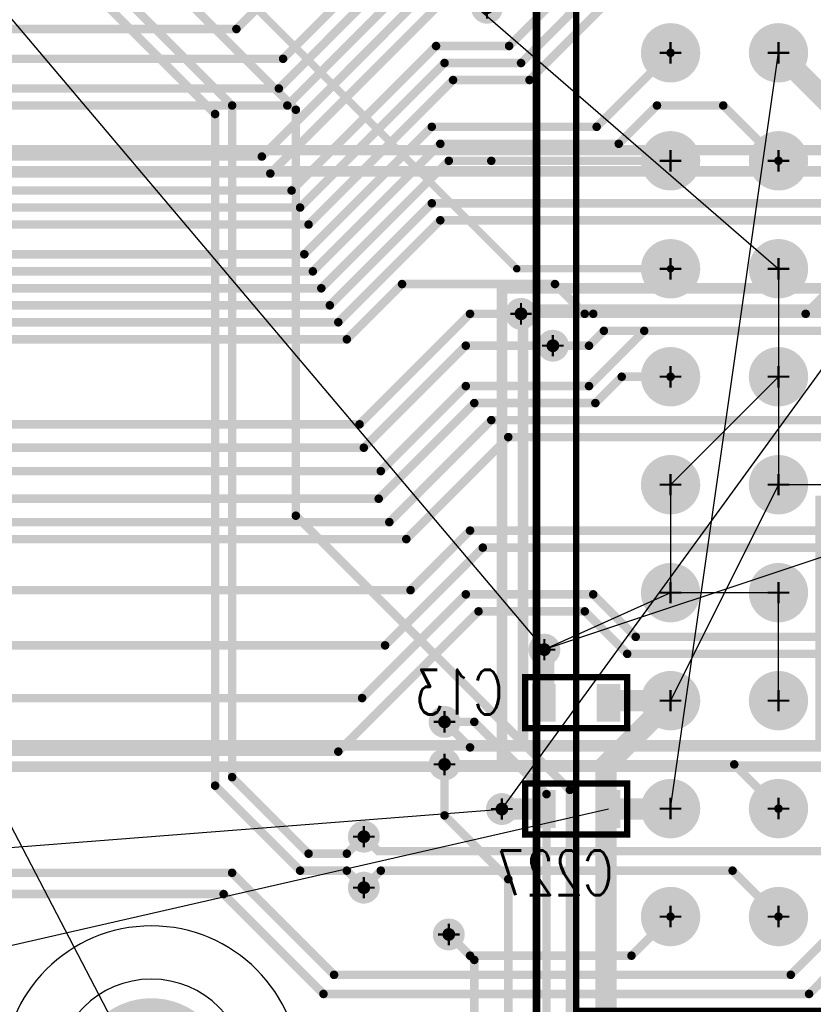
# Model space of a CAD drawing. Extents: x -1 to 210, y -5 to 148.
# Tile 19 of 52: x 102 to 121, y 35 to 58. Entities that reach past the tile are written whole.
import ezdxf
from ezdxf.enums import TextEntityAlignment as Align

# ---------------------------------------------------------------- set-up
doc = ezdxf.new("R2010")
doc.units = 0
for name, pattern in [('KEEPOUT_00011110', [2, 1, 1]), ('POUR_01_-1_0_000000', [2, 1, 1]), ('SIG_115', [2, 1, 1]), ('SIG_116', [2, 1, 1]), ('SIG_12', [2, 1, 1]), ('SIG_130', [2, 1, 1]), ('SIG_134', [2, 1, 1]), ('SIG_150', [2, 1, 1]), ('SIG_154', [2, 1, 1]), ('SIG_155', [2, 1, 1]), ('SIG_156', [2, 1, 1]), ('SIG_157', [2, 1, 1]), ('SIG_159', [2, 1, 1]), ('SIG_160', [2, 1, 1]), ('SIG_161', [2, 1, 1]), ('SIG_162', [2, 1, 1]), ('SIG_163', [2, 1, 1]), ('SIG_164', [2, 1, 1]), ('SIG_166', [2, 1, 1]), ('SIG_167', [2, 1, 1]), ('SIG_168', [2, 1, 1]), ('SIG_17', [2, 1, 1]), ('SIG_193', [2, 1, 1]), ('SIG_194', [2, 1, 1]), ('SIG_195', [2, 1, 1]), ('SIG_196', [2, 1, 1]), ('SIG_197', [2, 1, 1]), ('SIG_198', [2, 1, 1]), ('SIG_199', [2, 1, 1]), ('SIG_203', [2, 1, 1]), ('SIG_204', [2, 1, 1]), ('SIG_205', [2, 1, 1]), ('SIG_206', [2, 1, 1]), ('SIG_207', [2, 1, 1]), ('SIG_208', [2, 1, 1]), ('SIG_209', [2, 1, 1]), ('SIG_234', [2, 1, 1]), ('SIG_246', [2, 1, 1]), ('SIG_247', [2, 1, 1]), ('SIG_9', [2, 1, 1]), ('SIG_94', [2, 1, 1])]:
    doc.linetypes.add(name, pattern=pattern)
for name, color, linetype in [('DRIL_NPLTE_THRU_01', 176, 'CONTINUOUS'), ('DRIL_NPLTE_THRU_02', 255, 'CONTINUOUS'), ('DRIL_NPLTE_THRU_03', 106, 'CONTINUOUS'), ('DRIL_NPLTE_THRU_04', 16, 'CONTINUOUS'), ('DRIL_PLTE_THRU_01', 176, 'CONTINUOUS'), ('DRIL_PLTE_THRU_02', 255, 'CONTINUOUS'), ('DRIL_PLTE_THRU_03', 106, 'CONTINUOUS'), ('DRIL_PLTE_THRU_04', 16, 'CONTINUOUS'), ('DRIL_SYMBOL', 254, 'CONTINUOUS'), ('KEEPOUT_-1', 254, 'CONTINUOUS'), ('KEEPOUT_00', 34, 'CONTINUOUS'), ('KEEPOUT_01', 34, 'CONTINUOUS'), ('LINK_00', 57, 'CONTINUOUS'), ('PADS_BOT', 1, 'CONTINUOUS'), ('PADS_INNER', 5, 'CONTINUOUS'), ('PADS_TOP', 5, 'CONTINUOUS'), ('PART_BOT_2DLINE_00', 6, 'CONTINUOUS'), ('PART_NAME_04', 6, 'CONTINUOUS'), ('PART_TOP_2DLINE_01', 4, 'CONTINUOUS'), ('POUR_HEADER_02', 253, 'CONTINUOUS'), ('POUR_HEADER_03', 112, 'CONTINUOUS'), ('TRACE_01', 5, 'CONTINUOUS'), ('TRACE_04', 1, 'CONTINUOUS'), ('VIAPTS', 5, 'CONTINUOUS')]:
    doc.layers.add(name, color=color, linetype=linetype)
doc.styles.add('W0$15', font='simplex', dxfattribs={"width": 0.75})

# ---------------------------------------------------------------- blocks, each defined once
blk = doc.blocks.new('POUR_HEADER_0')
at = {"layer": 'POUR_HEADER_02', "linetype": 'POUR_01_-1_0_000000', "const_width": 0.25}
blk.add_lwpolyline([(137.75, -24.5), (126.25, -24.5), (126.25, -43.5), (107.25, -43.5), (107.25, -54.75), (115.25, -54.75), (115.25, -49), (121, -49), (121, -57), (117.5, -57), (117.5, -70.5), (104, -70.5), (104, -83), (141.75, -83)], dxfattribs=at)
blk = doc.blocks.new('POUR_HEADER_1')
at = {"layer": 'POUR_HEADER_02', "linetype": 'POUR_01_-1_0_000000', "const_width": 0.25}
blk.add_lwpolyline([(161.5, -50.75), (122.75, -50.75), (122.75, -68), (113.25, -68), (113.25, -68.25), (107, -68.25), (107, -74), (100, -74), (100, -63.75), (119, -63.75), (119, -44.75), (130, -44.75)], dxfattribs=at)
blk = doc.blocks.new('POUR_HEADER_5')
at = {"layer": 'POUR_HEADER_03', "linetype": 'POUR_01_-1_0_000000', "const_width": 0.25}
blk.add_lwpolyline([(7.5, -103.5), (-4.5, -103.5), (-4.5, -93.5), (-30.25, -93.5), (-30.25, -103.5), (-130, -103.5), (-130, -72.5), (-14, -72.5), (-14, -58), (-76, -58), (-76, -38.5), (-73.25, -38.5), (-73.25, -18.25), (-63.75, -18.25), (-63.75, -35), (-55.75, -35), (-55.75, -10), (-21, -10), (-21, 0), (-12.75, 0), (-12.75, -5.25), (-17, -5.25), (-17, -10), (33.25, -10)], dxfattribs=at)
blk = doc.blocks.new('POUR_HEADER_6')
at = {"layer": 'POUR_HEADER_03', "linetype": 'POUR_01_-1_0_000000', "const_width": 0.25}
blk.add_lwpolyline([(0, 0), (-62, 0), (-62, 20), (-78, 20), (-78, 49), (-69, 49), (-69, 58.5), (-84, 58.5), (-84, -13.5), (0, -13.5)], close=True, dxfattribs=at)
blk = doc.blocks.new('SMOOTH_0$15')
at = {"const_width": 0.075}
blk.add_lwpolyline([(-0.0375, 0, 1), (0.0375, 0, 1)], format="xyb", close=True, dxfattribs=at)
blk = doc.blocks.new('PART_BODY_BOT_22')
at = {"layer": 'PART_BOT_2DLINE_00', "const_width": 0.15}
blk.add_lwpolyline([(1.2, -0.6), (1.2, 0.6), (-1.2, 0.6), (-1.2, -0.6)], close=True, dxfattribs=at)
at = {"layer": 'PART_BOT_2DLINE_00'}
for p in [(-1.2, 0.6), (1.2, 0.6), (-1.2, -0.6), (1.2, -0.6)]:
    blk.add_blockref('SMOOTH_0$15', p, dxfattribs=at)
blk = doc.blocks.new('DRIL_HOLE_0')
blk.add_lwpolyline([(0, 0, 1), (0, 0, 1)], format="xyb", close=True)
blk = doc.blocks.new('PAD_0')
blk.add_lwpolyline([(0, 0, 1), (0, 0, 1)], format="xyb", close=True)
blk = doc.blocks.new('PAD_2')
at = {"const_width": 0.5588}
blk.add_lwpolyline([(-0.4445, 0), (0.4445, 0)], dxfattribs=at)
blk = doc.blocks.new('STK_BOT_5')
at = {"layer": 'DRIL_PLTE_THRU_01'}
blk.add_blockref('DRIL_HOLE_0', (0, 0), dxfattribs=at)
at = {"layer": 'DRIL_PLTE_THRU_02'}
blk.add_blockref('DRIL_HOLE_0', (0, 0), dxfattribs=at)
at = {"layer": 'DRIL_PLTE_THRU_03'}
blk.add_blockref('DRIL_HOLE_0', (0, 0), dxfattribs=at)
at = {"layer": 'DRIL_PLTE_THRU_04'}
blk.add_blockref('DRIL_HOLE_0', (0, 0), dxfattribs=at)
at = {"layer": 'PADS_BOT', "rotation": 90}
blk.add_blockref('PAD_2', (0, 0), dxfattribs=at)
at = {"layer": 'PADS_INNER'}
blk.add_blockref('PAD_0', (0, 0), dxfattribs=at)
at = {"layer": 'PADS_TOP'}
blk.add_blockref('PAD_0', (0, 0), dxfattribs=at)
blk = doc.blocks.new('SYM_BOT_3')
for name, p in [('STK_BOT_5', (-0.762, 0)), ('STK_BOT_5', (0.762, 0)), ('PART_BODY_BOT_22', (0, 0))]:
    blk.add_blockref(name, p)
blk = doc.blocks.new('PART_BOT_34')
blk.add_blockref('SYM_BOT_3', (0, 0))
at = {"layer": 'PART_NAME_04', "style": 'W0$15', "width": 0.75}
blk.add_text('C13', height=1.05, dxfattribs=at).set_placement((2.75, 0.25), align=Align.MIDDLE_CENTER)
blk = doc.blocks.new('PART_BODY_TOP_40')
at = {"layer": 'KEEPOUT_-1', "linetype": 'KEEPOUT_00011110'}
blk.add_lwpolyline([(-3.5, 0, 1), (3.5, 0, 1)], format="xyb", close=True, dxfattribs=at)
at = {"layer": 'KEEPOUT_00', "linetype": 'KEEPOUT_00011110'}
blk.add_lwpolyline([(-2.25, 0, 1), (2.25, 0, 1)], format="xyb", close=True, dxfattribs=at)
at = {"layer": 'KEEPOUT_01', "linetype": 'KEEPOUT_00011110'}
blk.add_lwpolyline([(-3.5, 0, 1), (3.5, 0, 1)], format="xyb", close=True, dxfattribs=at)
blk = doc.blocks.new('DRIL_SYMBOL_3$6')
at = {"layer": 'DRIL_SYMBOL', "const_width": 0.0508}
for points in [[(0, -0.254), (0, 0.254)], [(-0.254, 0), (0.254, 0)]]:
    blk.add_lwpolyline(points, dxfattribs=at)
blk = doc.blocks.new('DRIL_HOLE_3$6')
at = {"const_width": 1.8}
blk.add_lwpolyline([(-0.9, 0, 1), (0.9, 0, 1)], format="xyb", close=True, dxfattribs=at)
blk.add_blockref('DRIL_SYMBOL_3$6', (0, 0))
blk = doc.blocks.new('PAD_19')
at = {"const_width": 0.381}
blk.add_lwpolyline([(0, -0.1905, 1), (0, 0.1905, 1)], format="xyb", close=True, dxfattribs=at)
blk = doc.blocks.new('STK_TOP_27')
at = {"layer": 'DRIL_NPLTE_THRU_01'}
blk.add_blockref('DRIL_HOLE_3$6', (0, 0), dxfattribs=at)
at = {"layer": 'DRIL_NPLTE_THRU_02'}
blk.add_blockref('DRIL_HOLE_3$6', (0, 0), dxfattribs=at)
at = {"layer": 'DRIL_NPLTE_THRU_03'}
blk.add_blockref('DRIL_HOLE_3$6', (0, 0), dxfattribs=at)
at = {"layer": 'DRIL_NPLTE_THRU_04'}
blk.add_blockref('DRIL_HOLE_3$6', (0, 0), dxfattribs=at)
at = {"layer": 'PADS_BOT'}
blk.add_blockref('PAD_19', (0, 0), dxfattribs=at)
at = {"layer": 'PADS_INNER'}
blk.add_blockref('PAD_19', (0, 0), dxfattribs=at)
at = {"layer": 'PADS_TOP'}
blk.add_blockref('PAD_19', (0, 0), dxfattribs=at)
blk = doc.blocks.new('SYM_TOP_21')
for name in ['PART_BODY_TOP_40', 'STK_TOP_27']:
    blk.add_blockref(name, (0, 0))
blk = doc.blocks.new('PART_TOP_133')
blk.add_blockref('SYM_TOP_21', (0, 0))
blk = doc.blocks.new('PART_BODY_TOP_54')
at = {"layer": 'PART_TOP_2DLINE_01', "const_width": 0.1524}
blk.add_lwpolyline([(25.15, -31.8), (25.15, -28.1), (21, -28.1), (21, 20.95), (-21, 20.95), (-21, -28.15), (-25.2, -28.15)], dxfattribs=at)
for points in [[(-25.15, 20.92), (25.15, 20.92), (25.15, -31.78), (-25.15, -31.78)], [(-20.0025, 20.0025), (-20.0025, -20.0025), (20.0025, -20.0025), (20.0025, 20.0025)]]:
    blk.add_lwpolyline(points, close=True, dxfattribs=at)
blk = doc.blocks.new('DRIL_SYMBOL_0$8')
at = {"layer": 'DRIL_SYMBOL', "const_width": 0.0508}
for points in [[(0, -0.254), (0, 0.254)], [(-0.254, 0), (0.254, 0)]]:
    blk.add_lwpolyline(points, dxfattribs=at)
blk = doc.blocks.new('DRIL_HOLE_0$8')
at = {"const_width": 0.4}
blk.add_lwpolyline([(-0.2, 0, 1), (0.2, 0, 1)], format="xyb", close=True, dxfattribs=at)
blk.add_blockref('DRIL_SYMBOL_0$8', (0, 0))
blk = doc.blocks.new('PAD_30')
at = {"const_width": 0.6985}
blk.add_lwpolyline([(0, -0.34925, 1), (0, 0.34925, 1)], format="xyb", close=True, dxfattribs=at)
blk = doc.blocks.new('STK_TOP_35')
at = {"layer": 'DRIL_PLTE_THRU_01'}
blk.add_blockref('DRIL_HOLE_0$8', (0, 0), dxfattribs=at)
at = {"layer": 'DRIL_PLTE_THRU_02'}
blk.add_blockref('DRIL_HOLE_0$8', (0, 0), dxfattribs=at)
at = {"layer": 'DRIL_PLTE_THRU_03'}
blk.add_blockref('DRIL_HOLE_0$8', (0, 0), dxfattribs=at)
at = {"layer": 'DRIL_PLTE_THRU_04'}
blk.add_blockref('DRIL_HOLE_0$8', (0, 0), dxfattribs=at)
at = {"layer": 'PADS_BOT'}
blk.add_blockref('PAD_30', (0, 0), dxfattribs=at)
at = {"layer": 'PADS_INNER'}
blk.add_blockref('PAD_30', (0, 0), dxfattribs=at)
at = {"layer": 'PADS_TOP'}
blk.add_blockref('PAD_30', (0, 0), dxfattribs=at)
blk = doc.blocks.new('SYM_TOP_35')
for name, p in [('PART_BODY_TOP_54', (0, 0)), ('STK_TOP_35', (-17.78, 17.78)), ('STK_TOP_35', (-15.24, 17.78)), ('STK_TOP_35', (-12.7, 17.78)), ('STK_TOP_35', (-10.16, 17.78)), ('STK_TOP_35', (-7.62, 17.78)), ('STK_TOP_35', (-5.08, 17.78)), ('STK_TOP_35', (-2.54, 17.78)), ('STK_TOP_35', (0, 17.78)), ('STK_TOP_35', (2.54, 17.78)), ('STK_TOP_35', (-17.78, 15.24)), ('STK_TOP_35', (-15.24, 15.24)), ('STK_TOP_35', (-12.7, 15.24)), ('STK_TOP_35', (-10.16, 15.24)), ('STK_TOP_35', (-7.62, 15.24)), ('STK_TOP_35', (-5.08, 15.24)), ('STK_TOP_35', (-2.54, 15.24)), ('STK_TOP_35', (0, 15.24)), ('STK_TOP_35', (2.54, 15.24))]:
    blk.add_blockref(name, p)
blk = doc.blocks.new('PART_TOP_202')
blk.add_blockref('SYM_TOP_35', (0, 0))
blk = doc.blocks.new('PART_BOT_221')
blk.add_blockref('SYM_BOT_3', (0, 0))
at = {"layer": 'PART_NAME_04', "style": 'W0$15', "width": 0.75}
blk.add_text('C227', height=1.05, dxfattribs=at).set_placement((0.5, -1.5), align=Align.MIDDLE_CENTER)
blk = doc.blocks.new('SMOOTH_0$5')
at = {"const_width": 0.25}
blk.add_lwpolyline([(-0.125, 0, 1), (0.125, 0, 1)], format="xyb", close=True, dxfattribs=at)
blk = doc.blocks.new('SMOOTH_0$2')
at = {"const_width": 0.1}
blk.add_lwpolyline([(-0.05, 0, 1), (0.05, 0, 1)], format="xyb", close=True, dxfattribs=at)
blk = doc.blocks.new('SMOOTH_0$175')
at = {"const_width": 0.0875}
blk.add_lwpolyline([(-0.04375, 0, 1), (0.04375, 0, 1)], format="xyb", close=True, dxfattribs=at)
blk = doc.blocks.new('DRIL_SYMBOL_0$3')
at = {"layer": 'DRIL_SYMBOL', "const_width": 0.0508}
for points in [[(0, -0.254), (0, 0.254)], [(-0.254, 0), (0.254, 0)]]:
    blk.add_lwpolyline(points, dxfattribs=at)
blk = doc.blocks.new('DRIL_HOLE_0$3')
at = {"const_width": 0.15}
blk.add_lwpolyline([(-0.075, 0, 1), (0.075, 0, 1)], format="xyb", close=True, dxfattribs=at)
blk.add_blockref('DRIL_SYMBOL_0$3', (0, 0))
blk = doc.blocks.new('PAD_34')
at = {"const_width": 0.375}
blk.add_lwpolyline([(0, -0.1875, 1), (0, 0.1875, 1)], format="xyb", close=True, dxfattribs=at)
blk = doc.blocks.new('STK_TOP_3')
at = {"layer": 'DRIL_PLTE_THRU_01'}
blk.add_blockref('DRIL_HOLE_0$3', (0, 0), dxfattribs=at)
at = {"layer": 'DRIL_PLTE_THRU_02'}
blk.add_blockref('DRIL_HOLE_0$3', (0, 0), dxfattribs=at)
at = {"layer": 'DRIL_PLTE_THRU_03'}
blk.add_blockref('DRIL_HOLE_0$3', (0, 0), dxfattribs=at)
at = {"layer": 'DRIL_PLTE_THRU_04'}
blk.add_blockref('DRIL_HOLE_0$3', (0, 0), dxfattribs=at)
at = {"layer": 'PADS_BOT'}
blk.add_blockref('PAD_34', (0, 0), dxfattribs=at)
at = {"layer": 'PADS_INNER'}
blk.add_blockref('PAD_34', (0, 0), dxfattribs=at)
at = {"layer": 'PADS_TOP'}
blk.add_blockref('PAD_34', (0, 0), dxfattribs=at)
blk = doc.blocks.new('SYM_TOP_1')
blk.add_blockref('STK_TOP_3', (0, 0))

msp = doc.modelspace()

# ---------------------------------------------------------------- linework, layer by layer
at = {"layer": 'LINK_00', "linetype": 'SIG_9'}
for p, q in [((54, 114.75), (114.25, 43.5)), ((119.76, 49.92), (117.22, 47.38)), ((126.25, 47.5), (114.25, 43.5)), ((117.22, 47.38), (117.22, 44.84)), ((117.22, 44.84), (114.25, 43.5)), ((119.76, 44.84), (117.22, 44.84)), ((119.76, 42.3), (119.76, 44.84))]:
    msp.add_line(p, q, dxfattribs=at)
at = {"layer": 'LINK_00', "linetype": 'SIG_134'}
for p, q in [((54, 109.46), (119.76, 52.46)), ((119.76, 52.46), (119.76, 47.38)), ((119.76, 47.38), (117.22, 42.3)), ((122.3, 47.38), (119.76, 47.38))]:
    msp.add_line(p, q, dxfattribs=at)
at = {"layer": 'LINK_00', "linetype": 'SIG_17'}
msp.add_line((80.75, 79.5), (112.8, 18.05), dxfattribs=at)
at = {"layer": 'LINK_00', "linetype": 'SIG_94'}
for p, q in [((117.22, 39.76), (119.76, 57.54)), ((115.762, 39.75), (11.92, 16))]:
    msp.add_line(p, q, dxfattribs=at)
at = {"layer": 'LINK_00', "linetype": 'SIG_12'}
for p, q in [((113.25, 39.75), (125.262, 56.25)), ((78, 37), (113.25, 39.75))]:
    msp.add_line(p, q, dxfattribs=at)
at = {"layer": 'TRACE_01', "linetype": 'SIG_234', "const_width": 0.2}
msp.add_lwpolyline([(102.1, 70.3), (102.1, 62.1), (103.2, 61), (103.6, 61), (108.4, 56.2), (108.4, 46.65), (114.85, 40.2), (114.85, 30.9), (116.25, 29.5), (116.25, 25.703)], dxfattribs=at)
at = {"layer": 'TRACE_01', "linetype": 'SIG_116', "const_width": 0.2}
msp.add_lwpolyline([(100.4, 70), (100.4, 62.2), (106.5, 56.1), (106.5, 40.3), (108.5, 38.3), (109.6, 38.3), (110, 37.9)], dxfattribs=at)
at = {"layer": 'TRACE_01', "linetype": 'SIG_115', "const_width": 0.2}
msp.add_lwpolyline([(100.8, 62.4), (106.9, 56.3), (106.9, 40.5), (108.7, 38.7), (109.6, 38.7), (110, 39.1)], dxfattribs=at)
at = {"layer": 'TRACE_01', "linetype": 'SIG_130', "const_width": 0.175}
msp.add_lwpolyline([(102.56, 62.3), (103.2, 61.66), (104.4, 61.66), (113.6, 52.46), (117.22, 52.46)], dxfattribs=at)
at = {"layer": 'TRACE_01', "linetype": 'SIG_162', "const_width": 0.2}
msp.add_lwpolyline([(113.7, 51.4), (120.4, 51.4), (120.95, 51.95), (120.95, 53.65), (122.3, 55)], dxfattribs=at)
at = {"layer": 'TRACE_01', "linetype": 'SIG_163', "const_width": 0.2}
msp.add_lwpolyline([(114.45, 50.65), (115.3, 50.65), (115.65, 51), (120.84, 51), (122.3, 52.46)], dxfattribs=at)
at = {"layer": 'TRACE_01', "linetype": 'SIG_134', "const_width": 0.5}
msp.add_lwpolyline([(115.7, 33.9), (115.7, 40.78), (117.22, 42.3)], dxfattribs=at)
at = {"layer": 'TRACE_01', "linetype": 'SIG_166', "const_width": 0.2}
msp.add_lwpolyline([(111.9, 41.8), (112.6, 41.8), (114.3, 40.1), (114.3, 22.6)], dxfattribs=at)
at = {"layer": 'TRACE_01', "linetype": 'SIG_167', "const_width": 0.2}
msp.add_lwpolyline([(111.9, 40.8), (111.9, 39.6), (113.4, 38.1), (113.4, 23.2)], dxfattribs=at)
at = {"layer": 'TRACE_01', "linetype": 'SIG_168', "const_width": 0.2}
msp.add_lwpolyline([(112, 36.8), (112.6, 36.2), (112.6, 23.709)], dxfattribs=at)
at = {"layer": 'TRACE_04', "linetype": 'SIG_199', "const_width": 0.2}
msp.add_lwpolyline([(92.4, 56.7), (108, 56.7), (112.6, 61.3), (114.8, 61.3), (115, 61.5), (127.1, 61.5), (127.5, 61.9), (145.9, 61.9), (146.6, 62.6), (146.6, 63), (147.3, 63.7), (151.32, 63.7), (152.78, 65.16)], dxfattribs=at)
at = {"layer": 'TRACE_04', "linetype": 'SIG_156', "const_width": 0.2}
msp.add_lwpolyline([(94.3, 57.7), (95.1, 57.7), (95.5, 58.1), (107, 58.1), (112.1, 63.2), (112.3, 63.2), (113.24, 63.2)], dxfattribs=at)
at = {"layer": 'TRACE_04', "linetype": 'SIG_198', "const_width": 0.2}
msp.add_lwpolyline([(87.46, 55.06), (88.7, 56.3), (108.2, 56.3), (112.8, 60.9), (115.1, 60.9), (115.3, 61.1), (127.4, 61.1), (127.8, 61.5), (149.12, 61.5), (150.24, 62.62)], dxfattribs=at)
at = {"layer": 'TRACE_04', "linetype": 'SIG_197', "const_width": 0.2}
msp.add_lwpolyline([(96.2, 53.9), (108.5, 53.9), (111.9, 57.3), (113.7, 57.3), (115.4, 59), (143.3, 59), (145.4, 61.1), (149.3, 61.1), (149.8, 61.6), (150.7, 61.6), (151.72, 62.62), (152.78, 62.62)], dxfattribs=at)
at = {"layer": 'TRACE_04', "linetype": 'SIG_150', "const_width": 0.2}
msp.add_lwpolyline([(98.4, 57.4), (108.1, 57.4), (112, 61.3), (112, 62)], dxfattribs=at)
at = {"layer": 'TRACE_04', "linetype": 'SIG_195', "const_width": 0.2}
msp.add_lwpolyline([(90.92, 51.6), (109.2, 51.6), (111.6, 54), (130.1, 54), (132.4, 56.3), (143.2, 56.3), (145.9, 59), (151.7, 59), (152.78, 60.08)], dxfattribs=at)
at = {"layer": 'TRACE_04', "linetype": 'SIG_157', "const_width": 0.2}
for points in [[(108.3, 54.3), (111.7, 57.7), (113.42, 57.7), (115.8, 60.08), (117.22, 60.08)], [(108.3, 54.3), (96.4, 54.3), (95.3, 55.4), (94.3, 55.4)]]:
    msp.add_lwpolyline(points, dxfattribs=at)
at = {"layer": 'TRACE_04', "linetype": 'SIG_155', "const_width": 0.2}
for points in [[(107.6, 55.1), (112, 59.5), (113.8, 59.5)], [(107.6, 55.1), (99.7, 55.1), (98.9, 55.9)]]:
    msp.add_lwpolyline(points, dxfattribs=at)
at = {"layer": 'TRACE_04', "linetype": 'SIG_194', "const_width": 0.2}
msp.add_lwpolyline([(87.46, 49.98), (88.68, 51.2), (109.4, 51.2), (111.8, 53.6), (130.3, 53.6), (132.6, 55.9), (143.4, 55.9), (146.1, 58.6)], dxfattribs=at)
at = {"layer": 'TRACE_04', "linetype": 'SIG_196', "const_width": 0.2}
msp.add_lwpolyline([(96, 53.5), (108.7, 53.5), (112.1, 56.9), (113.9, 56.9), (115.6, 58.6), (144.3, 58.6)], dxfattribs=at)
at = {"layer": 'TRACE_04', "linetype": 'SIG_154', "const_width": 0.2}
msp.add_lwpolyline([(99.4, 54.7), (107.8, 54.7), (111.7, 58.6), (112.9, 58.6)], dxfattribs=at)
at = {"layer": 'TRACE_04', "linetype": 'SIG_94', "const_width": 0.5}
for points in [[(123.738, 56.25), (121.05, 56.25), (119.76, 57.54)], [(115.762, 39.75), (117.21, 39.75), (117.22, 39.76)]]:
    msp.add_lwpolyline(points, dxfattribs=at)
at = {"layer": 'TRACE_04', "linetype": 'SIG_159', "const_width": 0.2}
for points in [[(108.6, 52.8), (111.6, 55.8), (115.48, 55.8), (117.22, 57.54)], [(108.6, 52.8), (96, 52.8), (95.4, 53.4), (94.3, 53.4)]]:
    msp.add_lwpolyline(points, dxfattribs=at)
at = {"layer": 'TRACE_04', "linetype": 'SIG_193', "const_width": 0.2}
for points in [[(115.4, 51.4), (128.7, 51.4), (132.8, 55.5), (143.56, 55.5), (145.6, 57.54), (147.7, 57.54)], [(90, 49.98), (90.82, 50.8), (109.6, 50.8), (110.9, 52.1), (114.5, 52.1)], [(115.4, 51.4), (115.2, 51.4), (114.5, 52.1)]]:
    msp.add_lwpolyline(points, dxfattribs=at)
at = {"layer": 'TRACE_04', "linetype": 'SIG_208', "const_width": 0.2}
msp.add_lwpolyline([(92.4, 46.5), (110.6, 46.5), (113, 48.9), (127.4, 48.9), (133.2, 54.7), (145.1, 54.7), (145.55, 55.15), (146.9, 56.5), (147.5, 56.5)], dxfattribs=at)
at = {"layer": 'TRACE_04', "linetype": 'SIG_160', "const_width": 0.2}
for points in [[(94.3, 52.4), (108.8, 52.4), (111.8, 55.4), (116, 55.4), (116.9, 56.3)], [(119.76, 55), (118.46, 56.3), (116.9, 56.3)]]:
    msp.add_lwpolyline(points, dxfattribs=at)
at = {"layer": 'TRACE_04', "linetype": 'SIG_207', "const_width": 0.2}
msp.add_lwpolyline([(87.46, 44.9), (88.66, 46.1), (111, 46.1), (113.4, 48.5), (127.6, 48.5), (133.4, 54.3), (145.3, 54.3), (147.1, 56.1)], dxfattribs=at)
at = {"layer": 'TRACE_04', "linetype": 'SIG_209', "const_width": 0.2}
msp.add_lwpolyline([(93.8, 47.7), (110.4, 47.7), (112.4, 49.7), (115.3, 49.7), (116.6, 51), (128.9, 51), (133, 55.1), (144.3, 55.1), (145.3, 56.1)], dxfattribs=at)
at = {"layer": 'TRACE_04', "linetype": 'SIG_246', "const_width": 0.2}
for points in [[(120.05, 35.85), (109.3, 35.85), (106.9, 38.25), (91.7, 38.25), (91.4, 38.55), (86.9, 38.55), (78.4, 47.05), (78.4, 52.4), (75.4, 55.4)], [(120.05, 35.85), (121.05, 36.85), (121.05, 37.9), (121.5, 38.35), (124.85, 38.35), (125.9, 39.4), (125.9, 40.82), (127.38, 42.3)]]:
    msp.add_lwpolyline(points, dxfattribs=at)
at = {"layer": 'TRACE_04', "linetype": 'SIG_161', "const_width": 0.2}
msp.add_lwpolyline([(93.7, 52), (109, 52), (112, 55), (113, 55), (117.22, 55)], dxfattribs=at)
at = {"layer": 'TRACE_04', "linetype": 'SIG_206', "const_width": 0.2}
msp.add_lwpolyline([(90, 44.9), (111.1, 44.9), (112.5, 46.3), (126, 46.3), (133.1, 53.4), (133.6, 53.9), (135.3, 53.9)], dxfattribs=at)
at = {"layer": 'TRACE_04', "linetype": 'SIG_205', "const_width": 0.2}
msp.add_lwpolyline([(87.46, 42.36), (88.7, 43.6), (110.5, 43.6), (112.8, 45.9), (126.2, 45.9), (130.3, 50), (133.8, 53.5), (134.2, 53.5), (135.3, 53.5)], dxfattribs=at)
at = {"layer": 'TRACE_04', "linetype": 'SIG_162', "const_width": 0.2}
msp.add_lwpolyline([(94.5, 48.8), (109.9, 48.8), (112.5, 51.4), (113.7, 51.4)], dxfattribs=at)
at = {"layer": 'TRACE_04', "linetype": 'SIG_203', "const_width": 0.2}
for points in [[(116.2, 43.4), (124.9, 43.4), (128.15, 46.65), (132.5, 51), (133.2, 51), (133.2, 51)], [(87.46, 39.82), (88.74, 41.1), (109.4, 41.1), (112.7, 44.4)], [(116.2, 43.4), (115.2, 44.4), (112.7, 44.4)]]:
    msp.add_lwpolyline(points, dxfattribs=at)
at = {"layer": 'TRACE_04', "linetype": 'SIG_163', "const_width": 0.2}
msp.add_lwpolyline([(94, 48.25), (110, 48.25), (112.4, 50.65), (114.45, 50.65)], dxfattribs=at)
at = {"layer": 'TRACE_04', "linetype": 'SIG_164', "const_width": 0.2}
msp.add_lwpolyline([(93.75, 47.05), (110.35, 47.05), (112.6, 49.3), (115.45, 49.3), (116.07, 49.92), (117.22, 49.92)], dxfattribs=at)
at = {"layer": 'TRACE_04', "linetype": 'SIG_204', "const_width": 0.2}
for points in [[(90, 42.36), (109.96, 42.36), (112.4, 44.8), (115.4, 44.8)], [(124.7, 43.8), (116.4, 43.8), (115.4, 44.8)]]:
    msp.add_lwpolyline(points, dxfattribs=at)
at = {"layer": 'TRACE_04', "linetype": 'SIG_9', "const_width": 0.5}
msp.add_lwpolyline([(114.238, 42.25), (114.238, 43.5), (114.25, 43.5)], dxfattribs=at)
at = {"layer": 'TRACE_04', "linetype": 'SIG_166', "const_width": 0.2}
for points in [[(112.5, 41.2), (121.2, 41.2), (122.3, 42.3)], [(112.5, 41.2), (111.9, 41.8)]]:
    msp.add_lwpolyline(points, dxfattribs=at)
at = {"layer": 'TRACE_04', "linetype": 'SIG_134', "const_width": 0.5}
msp.add_lwpolyline([(115.762, 42.25), (115.762, 42.3), (117.22, 42.3)], dxfattribs=at)
at = {"layer": 'TRACE_04', "linetype": 'SIG_167', "const_width": 0.2}
msp.add_lwpolyline([(119.76, 39.76), (118.72, 40.8), (111.9, 40.8)], dxfattribs=at)
at = {"layer": 'TRACE_04', "linetype": 'SIG_12', "const_width": 0.5}
msp.add_lwpolyline([(113.25, 39.75), (114.238, 39.75)], dxfattribs=at)
at = {"layer": 'TRACE_04', "linetype": 'SIG_115', "const_width": 0.2}
msp.add_lwpolyline([(123.84, 38.76), (121.24, 38.76), (110.34, 38.76), (110, 39.1)], dxfattribs=at)
at = {"layer": 'TRACE_04', "linetype": 'SIG_116', "const_width": 0.2}
for points in [[(110, 37.9), (110.4, 38.3)], [(119.76, 37.22), (118.68, 38.3), (110.4, 38.3)]]:
    msp.add_lwpolyline(points, dxfattribs=at)
at = {"layer": 'TRACE_04', "linetype": 'SIG_247', "const_width": 0.2}
for points in [[(91.75, 36), (93.5, 37.75), (106.7, 37.75)], [(120.48, 35.4), (109.05, 35.4), (106.7, 37.75)], [(120.48, 35.4), (122.3, 37.22)]]:
    msp.add_lwpolyline(points, dxfattribs=at)
at = {"layer": 'TRACE_04', "linetype": 'SIG_168', "const_width": 0.2}
for points in [[(112.5, 36.3), (116.3, 36.3), (117.22, 37.22)], [(112.5, 36.3), (112, 36.8)]]:
    msp.add_lwpolyline(points, dxfattribs=at)

# ---------------------------------------------------------------- block references
at = {"linetype": 'SIG_9'}
msp.add_blockref('POUR_HEADER_1', (13.75, 115.25), dxfattribs=at)
at = {"linetype": 'SIG_94'}
msp.add_blockref('POUR_HEADER_5', (139.5, 113.25), dxfattribs=at)
at = {"linetype": 'SIG_134'}
msp.add_blockref('POUR_HEADER_6', (125, 54.75), dxfattribs=at)
at = {"linetype": 'SIG_12'}
msp.add_blockref('POUR_HEADER_0', (6, 95.5), dxfattribs=at)
at = {"rotation": 90}
msp.add_blockref('PART_TOP_202', (135, 55), dxfattribs=at)
at = {"xscale": -1}
for name, p in [('PART_BOT_34', (115, 42.25)), ('PART_BOT_221', (115, 39.75))]:
    msp.add_blockref(name, p, dxfattribs=at)
msp.add_blockref('PART_TOP_133', (105, 33.5))
at = {"layer": 'TRACE_01'}
for name, p in [('SMOOTH_0$2', (106.9, 56.3)), ('SMOOTH_0$2', (108.4, 56.2)), ('SMOOTH_0$2', (106.5, 56.1)), ('SMOOTH_0$175', (113.6, 52.46)), ('SMOOTH_0$175', (117.22, 52.46)), ('SMOOTH_0$2', (113.7, 51.4)), ('SMOOTH_0$2', (120.4, 51.4)), ('SMOOTH_0$2', (115.65, 51)), ('SMOOTH_0$2', (114.45, 50.65)), ('SMOOTH_0$2', (115.3, 50.65)), ('SMOOTH_0$2', (108.4, 46.65)), ('SMOOTH_0$5', (117.22, 42.3)), ('SMOOTH_0$2', (111.9, 41.8)), ('SMOOTH_0$2', (112.6, 41.8)), ('SMOOTH_0$5', (115.7, 40.78)), ('SMOOTH_0$2', (111.9, 40.8)), ('SMOOTH_0$2', (106.9, 40.5)), ('SMOOTH_0$2', (106.5, 40.3)), ('SMOOTH_0$2', (114.3, 40.1)), ('SMOOTH_0$2', (114.85, 40.2)), ('SMOOTH_0$2', (111.9, 39.6)), ('SMOOTH_0$2', (110, 39.1)), ('SMOOTH_0$2', (108.7, 38.7)), ('SMOOTH_0$2', (109.6, 38.7)), ('SMOOTH_0$2', (108.5, 38.3)), ('SMOOTH_0$2', (109.6, 38.3)), ('SMOOTH_0$2', (110, 37.9)), ('SMOOTH_0$2', (113.4, 38.1)), ('SMOOTH_0$2', (112, 36.8)), ('SMOOTH_0$2', (112.6, 36.2))]:
    msp.add_blockref(name, p, dxfattribs=at)
at = {"layer": 'TRACE_04'}
for name, p in [('SMOOTH_0$2', (107, 58.1)), ('SMOOTH_0$2', (111.7, 57.7)), ('SMOOTH_0$2', (113.42, 57.7)), ('SMOOTH_0$5', (119.76, 57.54)), ('SMOOTH_0$2', (108.1, 57.4)), ('SMOOTH_0$2', (117.22, 57.54)), ('SMOOTH_0$2', (111.9, 57.3)), ('SMOOTH_0$2', (113.7, 57.3)), ('SMOOTH_0$2', (112.1, 56.9)), ('SMOOTH_0$2', (113.9, 56.9)), ('SMOOTH_0$2', (108, 56.7)), ('SMOOTH_0$2', (108.2, 56.3)), ('SMOOTH_0$2', (116.9, 56.3)), ('SMOOTH_0$2', (116.9, 56.3)), ('SMOOTH_0$2', (118.46, 56.3)), ('SMOOTH_0$2', (111.6, 55.8)), ('SMOOTH_0$2', (115.48, 55.8)), ('SMOOTH_0$2', (111.8, 55.4)), ('SMOOTH_0$2', (116, 55.4)), ('SMOOTH_0$2', (107.6, 55.1)), ('SMOOTH_0$2', (107.6, 55.1)), ('SMOOTH_0$2', (112, 55)), ('SMOOTH_0$2', (113, 55)), ('SMOOTH_0$2', (119.76, 55)), ('SMOOTH_0$2', (107.8, 54.7)), ('SMOOTH_0$2', (108.3, 54.3)), ('SMOOTH_0$2', (108.3, 54.3)), ('SMOOTH_0$2', (108.5, 53.9)), ('SMOOTH_0$2', (111.6, 54)), ('SMOOTH_0$2', (108.7, 53.5)), ('SMOOTH_0$2', (111.8, 53.6)), ('SMOOTH_0$2', (108.6, 52.8)), ('SMOOTH_0$2', (108.6, 52.8)), ('SMOOTH_0$2', (108.8, 52.4)), ('SMOOTH_0$2', (110.9, 52.1)), ('SMOOTH_0$2', (114.5, 52.1)), ('SMOOTH_0$2', (114.5, 52.1)), ('SMOOTH_0$2', (109, 52)), ('SMOOTH_0$2', (109.2, 51.6)), ('SMOOTH_0$2', (112.5, 51.4)), ('SMOOTH_0$2', (113.7, 51.4)), ('SMOOTH_0$2', (115.2, 51.4)), ('SMOOTH_0$2', (115.4, 51.4)), ('SMOOTH_0$2', (115.4, 51.4)), ('SMOOTH_0$2', (109.4, 51.2)), ('SMOOTH_0$2', (116.6, 51)), ('SMOOTH_0$2', (109.6, 50.8)), ('SMOOTH_0$2', (112.4, 50.65)), ('SMOOTH_0$2', (114.45, 50.65)), ('SMOOTH_0$2', (116.07, 49.92)), ('SMOOTH_0$2', (117.22, 49.92)), ('SMOOTH_0$2', (112.4, 49.7)), ('SMOOTH_0$2', (115.3, 49.7)), ('SMOOTH_0$2', (112.6, 49.3)), ('SMOOTH_0$2', (115.45, 49.3)), ('SMOOTH_0$2', (109.9, 48.8)), ('SMOOTH_0$2', (113, 48.9)), ('SMOOTH_0$2', (113.4, 48.5)), ('SMOOTH_0$2', (110, 48.25)), ('SMOOTH_0$2', (110.4, 47.7)), ('SMOOTH_0$2', (110.35, 47.05)), ('SMOOTH_0$2', (110.6, 46.5)), ('SMOOTH_0$2', (112.5, 46.3)), ('SMOOTH_0$2', (111, 46.1)), ('SMOOTH_0$2', (112.8, 45.9)), ('SMOOTH_0$2', (111.1, 44.9)), ('SMOOTH_0$2', (112.4, 44.8)), ('SMOOTH_0$2', (115.4, 44.8)), ('SMOOTH_0$2', (115.4, 44.8)), ('SMOOTH_0$2', (112.7, 44.4)), ('SMOOTH_0$2', (112.7, 44.4)), ('SMOOTH_0$2', (115.2, 44.4)), ('SMOOTH_0$2', (116.4, 43.8)), ('SMOOTH_0$2', (110.5, 43.6)), ('SMOOTH_0$5', (114.238, 43.5)), ('SMOOTH_0$5', (114.25, 43.5)), ('SMOOTH_0$2', (116.2, 43.4)), ('SMOOTH_0$2', (116.2, 43.4)), ('SMOOTH_0$2', (109.96, 42.36)), ('SMOOTH_0$5', (114.238, 42.25)), ('SMOOTH_0$5', (115.762, 42.3)), ('SMOOTH_0$5', (115.762, 42.25)), ('SMOOTH_0$5', (117.22, 42.3)), ('SMOOTH_0$2', (111.9, 41.8)), ('SMOOTH_0$2', (112.5, 41.2)), ('SMOOTH_0$2', (112.5, 41.2)), ('SMOOTH_0$2', (109.4, 41.1)), ('SMOOTH_0$2', (111.9, 40.8)), ('SMOOTH_0$2', (118.72, 40.8)), ('SMOOTH_0$5', (113.25, 39.75)), ('SMOOTH_0$5', (114.238, 39.75)), ('SMOOTH_0$5', (115.762, 39.75)), ('SMOOTH_0$5', (117.21, 39.75)), ('SMOOTH_0$5', (117.22, 39.76)), ('SMOOTH_0$2', (119.76, 39.76)), ('SMOOTH_0$2', (106.9, 38.25)), ('SMOOTH_0$2', (110.4, 38.3)), ('SMOOTH_0$2', (110.4, 38.3)), ('SMOOTH_0$2', (118.68, 38.3)), ('SMOOTH_0$2', (110, 37.9)), ('SMOOTH_0$2', (106.7, 37.75)), ('SMOOTH_0$2', (106.7, 37.75)), ('SMOOTH_0$2', (117.22, 37.22)), ('SMOOTH_0$2', (119.76, 37.22)), ('SMOOTH_0$2', (112, 36.8)), ('SMOOTH_0$2', (112.5, 36.3)), ('SMOOTH_0$2', (112.5, 36.3)), ('SMOOTH_0$2', (116.3, 36.3)), ('SMOOTH_0$2', (109.3, 35.85)), ('SMOOTH_0$2', (120.05, 35.85)), ('SMOOTH_0$2', (120.05, 35.85)), ('SMOOTH_0$2', (109.05, 35.4)), ('SMOOTH_0$2', (120.48, 35.4)), ('SMOOTH_0$2', (120.48, 35.4))]:
    msp.add_blockref(name, p, dxfattribs=at)
at = {"layer": 'VIAPTS', "linetype": 'SIG_154'}
msp.add_blockref('SYM_TOP_1', (112.9, 58.6), dxfattribs=at)
at = {"layer": 'VIAPTS', "linetype": 'SIG_162'}
msp.add_blockref('SYM_TOP_1', (113.7, 51.4), dxfattribs=at)
at = {"layer": 'VIAPTS', "linetype": 'SIG_163'}
msp.add_blockref('SYM_TOP_1', (114.45, 50.65), dxfattribs=at)
at = {"layer": 'VIAPTS', "linetype": 'SIG_9'}
msp.add_blockref('SYM_TOP_1', (114.25, 43.5), dxfattribs=at)
at = {"layer": 'VIAPTS', "linetype": 'SIG_166'}
msp.add_blockref('SYM_TOP_1', (111.9, 41.8), dxfattribs=at)
at = {"layer": 'VIAPTS', "linetype": 'SIG_167'}
msp.add_blockref('SYM_TOP_1', (111.9, 40.8), dxfattribs=at)
at = {"layer": 'VIAPTS', "linetype": 'SIG_12'}
msp.add_blockref('SYM_TOP_1', (113.25, 39.75), dxfattribs=at)
at = {"layer": 'VIAPTS', "linetype": 'SIG_115'}
msp.add_blockref('SYM_TOP_1', (110, 39.1), dxfattribs=at)
at = {"layer": 'VIAPTS', "linetype": 'SIG_116'}
msp.add_blockref('SYM_TOP_1', (110, 37.9), dxfattribs=at)
at = {"layer": 'VIAPTS', "linetype": 'SIG_168'}
msp.add_blockref('SYM_TOP_1', (112, 36.8), dxfattribs=at)

doc.saveas('drawing.dxf')
